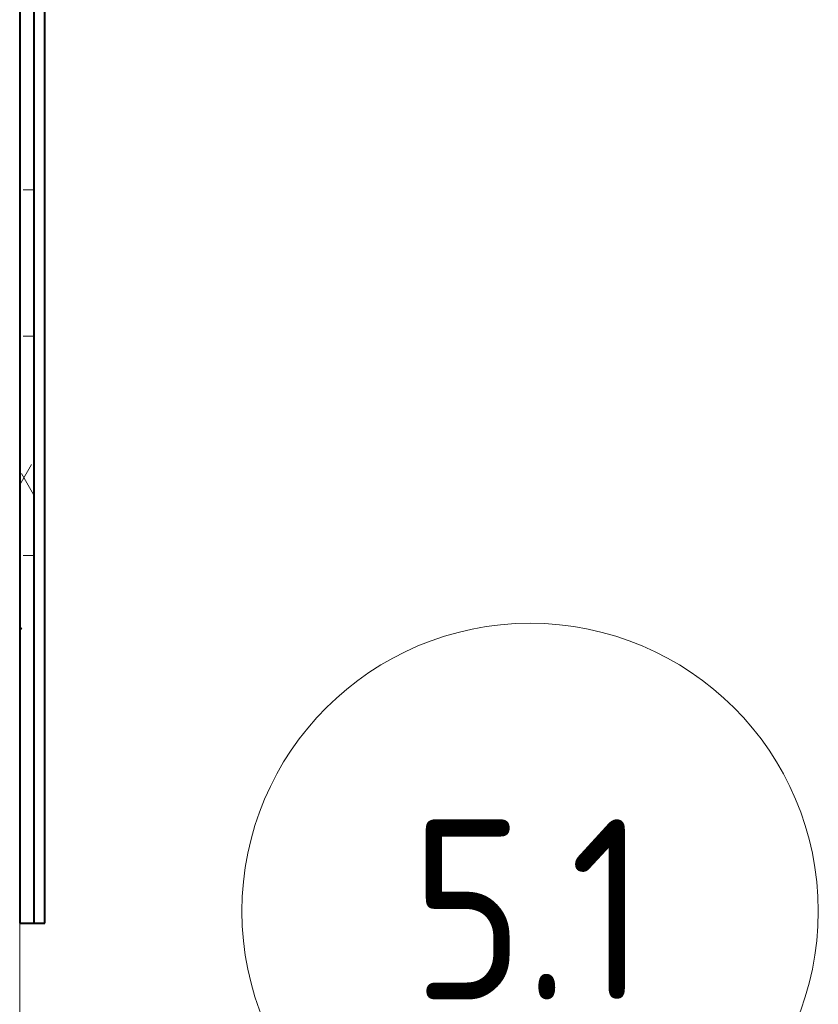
# Model space of a CAD drawing. Header units: millimetres. Extents: x -290 to 116110, y -2975 to 80225.
# Tile 92 of 247: x 40940 to 42049, y 52819 to 54186. Entities that reach past the tile are written whole.
import ezdxf

# ---------------------------------------------------------------- set-up
doc = ezdxf.new("R2010")
doc.units = ezdxf.units.MM
for name, color, linetype, lineweight in [('Марки помещений', 7, 'Continuous', 20), ('Перекрытия', 7, 'Continuous', 18), ('Стены разрез', 7, 'Continuous', 40), ('Стены штриховка', 7, 'Continuous', 40)]:
    doc.layers.add(name, color=color, linetype=linetype, lineweight=lineweight)
doc.styles.add('GOST Common', font='GOST_Common.ttf', dxfattribs={"width": 0.9, "height": 250})
pattern_1 = [(0, (0, 0), (406.4, 101.6), [33.528, -271.272, 33.528, -271.272, -1625.6]), (0, (0, 0), (406.4, 101.6), [-609.6, 33.528, -576.072, 33.528, -271.272, -711.2]), (0, (0, 0), (406.4, 101.6), [-1524, 33.528, -169.672, 33.528, -474.472]), (120, (152.4, 50.8), (-291.188181, 301.1527241), [33.528, -271.272, 33.528, -271.272, -1625.6]), (120, (152.4, 50.8), (-291.188181, 301.1527241), [-609.6, 33.528, -576.072, 33.528, -271.272, -711.2]), (120, (152.4, 50.8), (-291.188181, 301.1527241), [-1524, 33.528, -169.672, 33.528, -474.472]), (240, (203.2, 254), (-115.211819, -402.7527241), [33.528, -271.272, 33.528, -271.272, -1625.6]), (240, (203.2, 254), (-115.211819, -402.7527241), [-609.6, 33.528, -576.072, 33.528, -271.272, -711.2]), (240, (203.2, 254), (-115.211819, -402.7527241), [-1524, 33.528, -169.672, 33.528, -474.472])]

# ---------------------------------------------------------------- blocks, each defined once
blk = doc.blocks.new('135_SLK_GD_AR_rvt-1-B2_-11_400__На лист секция 4_-11_400')
at = {"layer": 'Стены разрез', "lineweight": 9, "true_color": 0xaaaaaa}
h = blk.add_hatch(dxfattribs=at)
h.set_pattern_fill('FP_5', color=253, style=0, pattern_type=2)
h.set_pattern_definition(pattern_1)
h.paths.add_polyline_path([(-13094639.7, -9245917.4), (-13094639.7, -9244801.9), (-13094659.7, -9244801.9), (-13094659.7, -9245917.4)])
h = blk.add_hatch(dxfattribs=at)
h.set_pattern_fill('FP_5', color=253, style=0, pattern_type=2)
h.set_pattern_definition(pattern_1)
h.paths.add_polyline_path([(-13094659.7, -9247257.4), (-13094639.7, -9247257.4), (-13094639.7, -9247130.3), (-13094659.7, -9247130.3), (-13094659.7, -9247193.3)])
h.paths.add_polyline_path([(-13094639.7, -9246030.3), (-13094639.7, -9245917.4), (-13094659.7, -9245917.4), (-13094659.7, -9246030.3)])
at = {"layer": 'Перекрытия', "color": 253, "true_color": 0xaaaaaa}
blk.add_line((-13094659.7, -9246030.3), (-13094659.7, -9247130.3), dxfattribs=at)
at = {"layer": 'Стены разрез', "color": 253, "true_color": 0xaaaaaa}
for p, q in [((-13094659.7, -9244748.7), (-13094659.7, -9244801.9)), ((-13094624.7, -9244801.9), (-13094624.7, -9244748.7)), ((-13094659.7, -9244801.9), (-13094659.7, -9245917.4)), ((-13094624.7, -9245917.4), (-13094624.7, -9244801.9)), ((-13094659.7, -9245917.4), (-13094659.7, -9246030.3)), ((-13094624.7, -9246030.3), (-13094624.7, -9245917.4)), ((-13094659.7, -9246030.3), (-13094624.7, -9246030.3))]:
    blk.add_line(p, q, dxfattribs=at)
at = {"layer": 'Стены штриховка', "color": 253, "true_color": 0xaaaaaa}
for p, q in [((-13094639.7, -9244801.9), (-13094639.7, -9244748.7)), ((-13094639.7, -9245917.4), (-13094639.7, -9244801.9)), ((-13094639.7, -9246030.3), (-13094639.7, -9245917.4))]:
    blk.add_line(p, q, dxfattribs=at)
blk = doc.blocks.new('ADSK_Марка_Помещение_ДваЗначения - Номер Площадь-619308-B2_-11_400__На лист секция 4_-11_400')
at = {"layer": 'Марки помещений'}
blk.add_circle((0, 0), 4, dxfattribs=at)
blk = doc.blocks.new('A$Cc005853f')
at = {"lineweight": 5}
blk.add_blockref('135_SLK_GD_AR_rvt-1-B2_-11_400__На лист секция 4_-11_400', (13133512.8, 9298039.8), dxfattribs=at)
at = {"layer": 'Марки помещений', "xscale": 99.99999999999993, "yscale": 99.99999999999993, "zscale": 99.99999999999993}
blk.add_blockref('ADSK_Марка_Помещение_ДваЗначения - Номер Площадь-619308-B2_-11_400__На лист секция 4_-11_400', (39561.6, 52026.2), dxfattribs=at)
at = {"layer": 'Марки помещений', "lineweight": 9, "insert": (39396.9, 52153.9), "char_height": 250, "width": 411.266, "attachment_point": 1, "style": 'GOST Common'}
blk.add_mtext('5.1', dxfattribs=at)

msp = doc.modelspace()

# ---------------------------------------------------------------- block references
msp.add_blockref('A$Cc005853f', (2087, 921.7))

doc.saveas('drawing.dxf')
